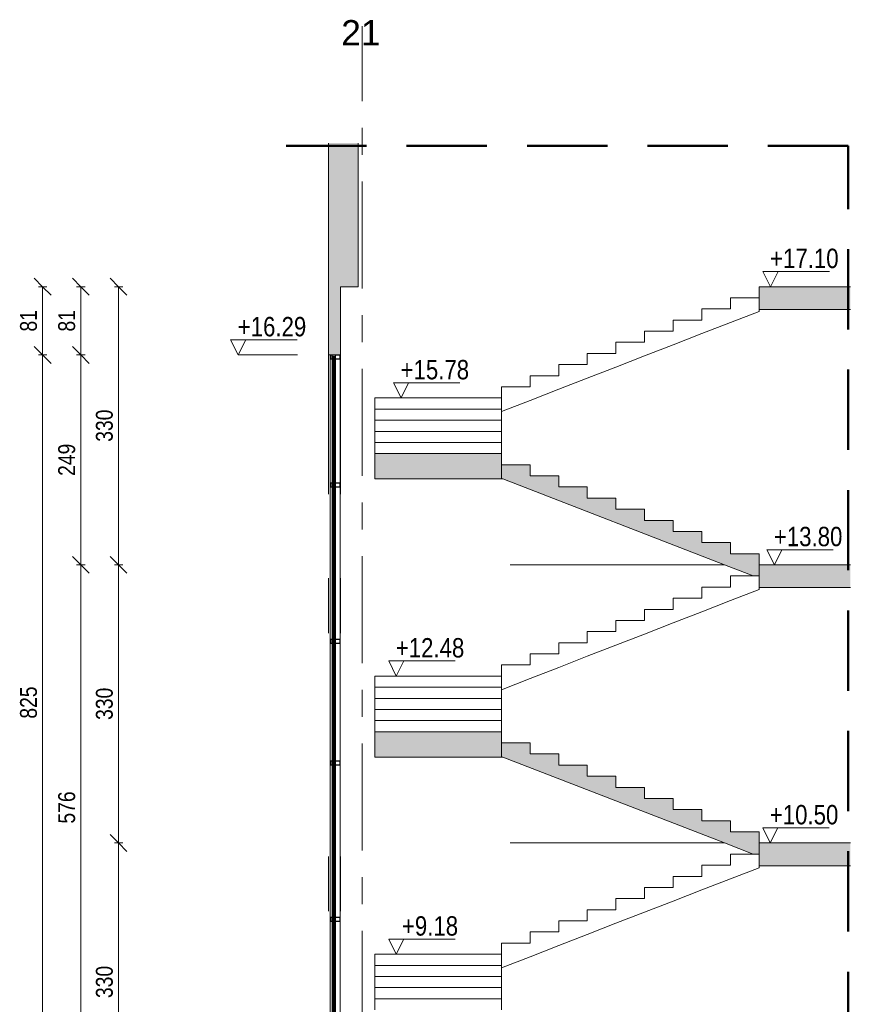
# Model space of a CAD drawing. Header units: centimetres. Extents: x -1434 to 23895, y -8842 to 3590.
# Tile 75 of 75: x 22906 to 23895, y 859 to 2027. Entities that reach past the tile are written whole.
import ezdxf

# ---------------------------------------------------------------- set-up
doc = ezdxf.new("R2010")
doc.units = ezdxf.units.CM
doc.linetypes.add('Długa kreska', pattern=[142.875, 95.25, -47.625])
doc.linetypes.add('Oś', pattern=[222.25, 127, -31.75, 31.75, -31.75])
for name, color, linetype, lineweight in [('A-ANNO-DIMS', 211, 'Continuous', 13), ('A-ANNO-DIMS-100', 211, 'Continuous', 13), ('A-AREA', 32, 'Continuous', 13), ('A-DETL', 90, 'Continuous', 9), ('A-FLOR', 192, 'Continuous', 13), ('A-FLOR-PATT', 8, 'Continuous', 13), ('A-GLAZ-CURT', 52, 'Continuous', 9), ('A-GLAZ-CWMG', 51, 'Continuous', 9), ('A-WALL', 113, 'Continuous', 13), ('A-WALL-PATT', 111, 'Continuous', 13), ('G-ANNO-DIMS', 111, 'Continuous', 13), ('S-GRID', 1, 'Continuous', 13), ('S-GRID-IDEN', 1, 'Continuous', 13), ('S-STRS', 31, 'Continuous', 13)]:
    doc.layers.add(name, color=color, linetype=linetype, lineweight=lineweight)
doc.styles.add('Arial Narrow_3', font='ARIALN.TTF', dxfattribs={"height": 20})
doc.styles.add('Arial Narrow_4', font='ARIALN.TTF', dxfattribs={"height": 23})
doc.styles.add('Arial_3', font='arial.ttf', dxfattribs={"height": 30})
doc.dimstyles.new('Diagonal_1_100__0__wewnętrzne', dxfattribs={"dimscale": 30.48, "dimtxt": 20.468619, "dimasz": 0.656168, "dimexe": 0.164042, "dimexo": 0.0625, "dimgap": 0.032808, "dimtad": 1, "dimdec": 0, "dimdsep": 46, "dimtxsty": 'Arial Narrow_3', "dimblk1": 'OBLIQUE', "dimblk2": 'OBLIQUE', "dimsah": 1, "dimcen": 0.09, "dimazin": 0, "dimtfac": 1, "dimtdec": 4, "dimtix": 1, "dimtmove": 0, "dimatfit": 3, "dimfxl": 0.164042, "dimfxlon": 1, "dimtvp": 1, "dimtolj": 1, "dimtzin": 0, "dimarcsym": 2})

# ---------------------------------------------------------------- blocks, each defined once
blk = doc.blocks.new('Rectangular Mullion - Schueco_FWS-50-SI_Tran_CovCap-20mm_Tran-55mm-2449399-Przekrój A - przez klatkę schodową')
at = {"layer": 'A-GLAZ-CWMG', "lineweight": 13}
for p, q in [((-1248.4, 1629), (-1250.9, 1629)), ((-1250.9, 1629), (-1250.9, 1624)), ((-1250.9, 1624), (-1248.4, 1624)), ((-1250.5, 1624.4), (-1250.5, 1628.6)), ((-1250.5, 1628.6), (-1248.9, 1628.6)), ((-1248.9, 1624.4), (-1250.5, 1624.4)), ((-1248.9, 1628.6), (-1248.9, 1626.6)), ((-1248.9, 1626.6), (-1244.3, 1626.6)), ((-1244.3, 1626.4), (-1248.9, 1626.4)), ((-1248.9, 1626.4), (-1248.9, 1624.4)), ((-1248.4, 1627.6), (-1248.4, 1629)), ((-1244.6, 1627.6), (-1248.4, 1627.6)), ((-1248.4, 1624), (-1248.4, 1625.4)), ((-1238.8, 1629), (-1244.6, 1629)), ((-1244.6, 1629), (-1244.6, 1627.6)), ((-1244.6, 1625.4), (-1244.3, 1625.4)), ((-1244.3, 1625.3), (-1244.6, 1625.3)), ((-1244.6, 1624), (-1238.8, 1624)), ((-1244.3, 1626.6), (-1244.3, 1628.6)), ((-1244.3, 1628.6), (-1239.2, 1628.6)), ((-1244.3, 1625.4), (-1244.3, 1626.4)), ((-1244.3, 1624.4), (-1244.3, 1625.3)), ((-1239.2, 1624.4), (-1244.3, 1624.4)), ((-1239.2, 1628.6), (-1239.2, 1624.4)), ((-1238.8, 1629), (-1238.8, 1624))]:
    blk.add_line(p, q, dxfattribs=at)
blk = doc.blocks.new('Schueco_FWS-Glazing1 - SI_38mm_TripGlz 2-2641779-Przekrój A - przez klatkę schodową')
at = {"layer": 'A-GLAZ-CURT'}
for p, q in [((-1248.4, 958.2), (-1244.6, 958.2)), ((-1248.4, 807.6), (-1248.4, 958.2)), ((-1244.6, 958.2), (-1244.6, 807.6)), ((-1244.6, 807.6), (-1248.4, 807.6))]:
    blk.add_line(p, q, dxfattribs=at)
at = {"layer": 'A-GLAZ-CURT', "lineweight": 13}
for p, q in [((-1247.8, 958.2), (-1247.8, 807.6)), ((-1246.7, 958.2), (-1246.7, 807.6)), ((-1246.3, 958.2), (-1246.3, 807.6)), ((-1245.2, 807.6), (-1245.2, 958.2)), ((-1247.8, 957.3), (-1246.7, 957.3)), ((-1246.3, 957.3), (-1245.2, 957.3)), ((-1247.8, 808.5), (-1246.7, 808.5)), ((-1246.3, 808.5), (-1245.2, 808.5))]:
    blk.add_line(p, q, dxfattribs=at)
blk = doc.blocks.new('Rectangular Mullion - Schueco_FWS-50-SI_Tran_CovCap-20mm_Tran-55mm-2641925-Przekrój A - przez klatkę schodową')
at = {"layer": 'A-GLAZ-CWMG'}
for p, q in [((-1250.9, 1477.2), (-1250.9, 1624)), ((-1248.4, 1477.2), (-1248.4, 1624)), ((-1238.8, 1624), (-1238.8, 1477.2))]:
    blk.add_line(p, q, dxfattribs=at)
blk = doc.blocks.new('Schueco_FWS-Glazing1 - SI_38mm_TripGlz 2-2641926-Przekrój A - przez klatkę schodową')
at = {"layer": 'A-GLAZ-CURT'}
for p, q in [((-1248.4, 1143.6), (-1244.6, 1143.6)), ((-1248.4, 960.4), (-1248.4, 1143.6)), ((-1244.6, 1143.6), (-1244.6, 960.4)), ((-1244.6, 960.4), (-1248.4, 960.4))]:
    blk.add_line(p, q, dxfattribs=at)
at = {"layer": 'A-GLAZ-CURT', "lineweight": 13}
for p, q in [((-1247.8, 1143.6), (-1247.8, 960.4)), ((-1247.8, 1142.7), (-1246.7, 1142.7)), ((-1246.7, 1143.6), (-1246.7, 960.4)), ((-1246.3, 1143.6), (-1246.3, 960.4)), ((-1246.3, 1142.7), (-1245.2, 1142.7)), ((-1245.2, 960.4), (-1245.2, 1143.6)), ((-1247.8, 961.3), (-1246.7, 961.3)), ((-1246.3, 961.3), (-1245.2, 961.3))]:
    blk.add_line(p, q, dxfattribs=at)
blk = doc.blocks.new('Rectangular Mullion - Schueco_FWS-50-SI_Tran_CovCap-20mm_Tran-55mm-2449392-Przekrój A - przez klatkę schodową')
at = {"layer": 'A-GLAZ-CWMG', "lineweight": 13}
for p, q in [((-1248.4, 961.8), (-1250.9, 961.8)), ((-1250.9, 961.8), (-1250.9, 956.8)), ((-1250.5, 957.2), (-1250.5, 961.4)), ((-1250.5, 961.4), (-1248.9, 961.4)), ((-1248.9, 961.4), (-1248.9, 959.4)), ((-1248.9, 959.4), (-1244.3, 959.4)), ((-1244.3, 959.2), (-1248.9, 959.2)), ((-1248.9, 959.2), (-1248.9, 957.2)), ((-1248.4, 960.4), (-1248.4, 961.8)), ((-1248.4, 956.8), (-1248.4, 958.2)), ((-1238.8, 961.8), (-1244.6, 961.8)), ((-1244.6, 958.2), (-1244.3, 958.2)), ((-1244.3, 958.1), (-1244.6, 958.1)), ((-1244.3, 959.4), (-1244.3, 961.4)), ((-1244.3, 961.4), (-1239.2, 961.4)), ((-1244.3, 958.2), (-1244.3, 959.2)), ((-1244.3, 957.2), (-1244.3, 958.1)), ((-1239.2, 961.4), (-1239.2, 957.2)), ((-1238.8, 961.8), (-1238.8, 956.8)), ((-1250.9, 956.8), (-1248.4, 956.8)), ((-1248.9, 957.2), (-1250.5, 957.2)), ((-1244.6, 956.8), (-1238.8, 956.8)), ((-1239.2, 957.2), (-1244.3, 957.2))]:
    blk.add_line(p, q, dxfattribs=at)
blk = doc.blocks.new('Rectangular Mullion - Schueco_FWS-50-SI_Tran_CovCap-20mm_Tran-55mm-2641781-Przekrój A - przez klatkę schodową')
at = {"layer": 'A-GLAZ-CWMG'}
for p, q in [((-1250.9, 809), (-1250.9, 956.8)), ((-1248.4, 809), (-1248.4, 956.8)), ((-1238.8, 956.8), (-1238.8, 809)), ((-1248.4, 806.4), (-1248.4, 806.6)), ((-1244.6, 806.4), (-1244.6, 806.6))]:
    blk.add_line(p, q, dxfattribs=at)
blk = doc.blocks.new('Schueco_FWS-Glazing1 - SI_38mm_TripGlz 2-2641933-Przekrój A - przez klatkę schodową')
at = {"layer": 'A-GLAZ-CURT'}
for p, q in [((-1248.4, 1288.2), (-1244.6, 1288.2)), ((-1248.4, 1145.8), (-1248.4, 1288.2)), ((-1244.6, 1288.2), (-1244.6, 1145.8)), ((-1244.6, 1145.8), (-1248.4, 1145.8))]:
    blk.add_line(p, q, dxfattribs=at)
at = {"layer": 'A-GLAZ-CURT', "lineweight": 13}
for p, q in [((-1247.8, 1288.2), (-1247.8, 1145.8)), ((-1247.8, 1287.3), (-1246.7, 1287.3)), ((-1246.7, 1288.2), (-1246.7, 1145.8)), ((-1246.3, 1288.2), (-1246.3, 1145.8)), ((-1246.3, 1287.3), (-1245.2, 1287.3)), ((-1245.2, 1145.8), (-1245.2, 1288.2)), ((-1247.8, 1146.7), (-1246.7, 1146.7)), ((-1246.3, 1146.7), (-1245.2, 1146.7))]:
    blk.add_line(p, q, dxfattribs=at)
blk = doc.blocks.new('Rectangular Mullion - Schueco_FWS-50-SI_Tran_CovCap-20mm_Tran-55mm-2641929-Przekrój A - przez klatkę schodową')
at = {"layer": 'A-GLAZ-CWMG'}
for p, q in [((-1250.9, 961.8), (-1250.9, 1142.2)), ((-1248.4, 961.8), (-1248.4, 1142.2)), ((-1238.8, 1142.2), (-1238.8, 961.8))]:
    blk.add_line(p, q, dxfattribs=at)
blk = doc.blocks.new('Rectangular Mullion - Schueco_FWS-50-SI_Tran_CovCap-20mm_Tran-55mm-2641935-Przekrój A - przez klatkę schodową')
at = {"layer": 'A-GLAZ-CWMG'}
for p, q in [((-1250.9, 1147.2), (-1250.9, 1286.8)), ((-1248.4, 1147.2), (-1248.4, 1286.8)), ((-1238.8, 1286.8), (-1238.8, 1147.2))]:
    blk.add_line(p, q, dxfattribs=at)
blk = doc.blocks.new('Schueco_FWS-Glazing1 - SI_38mm_TripGlz 2-2641928-Przekrój A - przez klatkę schodową')
at = {"layer": 'A-GLAZ-CURT'}
for p, q in [((-1248.4, 1625.4), (-1244.6, 1625.4)), ((-1248.4, 1475.8), (-1248.4, 1625.4)), ((-1244.6, 1625.4), (-1244.6, 1475.8)), ((-1244.6, 1475.8), (-1248.4, 1475.8))]:
    blk.add_line(p, q, dxfattribs=at)
at = {"layer": 'A-GLAZ-CURT', "lineweight": 13}
for p, q in [((-1247.8, 1625.4), (-1247.8, 1475.8)), ((-1247.8, 1624.5), (-1246.7, 1624.5)), ((-1246.7, 1625.4), (-1246.7, 1475.8)), ((-1246.3, 1625.4), (-1246.3, 1475.8)), ((-1246.3, 1624.5), (-1245.2, 1624.5)), ((-1245.2, 1475.8), (-1245.2, 1625.4)), ((-1247.8, 1476.7), (-1246.7, 1476.7)), ((-1246.3, 1476.7), (-1245.2, 1476.7))]:
    blk.add_line(p, q, dxfattribs=at)
blk = doc.blocks.new('Rectangular Mullion - Schueco_FWS-50-SI_Tran_CovCap-20mm_Tran-55mm-V9-Przekrój A - przez klatkę schodową')
at = {"layer": 'A-GLAZ-CWMG'}
for p, q in [((-1250.9, 1291.8), (-1250.9, 1472.2)), ((-1248.4, 1291.8), (-1248.4, 1472.2)), ((-1238.8, 1472.2), (-1238.8, 1291.8))]:
    blk.add_line(p, q, dxfattribs=at)
blk = doc.blocks.new('Spot Elevations - Kota wyk 2-385235-Przekrój A - przez klatkę schodową')
at = {"layer": 'G-ANNO-DIMS'}
for p, q in [((-1170.9, 258), (-1179.9, 276)), ((-1179.9, 276), (-1101, 276)), ((-1170.9, 258), (-1161.9, 276))]:
    blk.add_line(p, q, dxfattribs=at)
blk = doc.blocks.new('DIMBLOCK32-Przekrój A - przez klatkę schodową')
at = {"layer": 'A-ANNO-DIMS-100'}
for p, q in [((23023.5, 1710), (23013.5, 1720)), ((23028.5, 1710), (23018.5, 1710)), ((23023.5, 1710), (23023.5, 1380)), ((23023.5, 1710), (23033.5, 1700)), ((23023.5, 1710), (23028.5, 1710)), ((23023.5, 1380), (23013.5, 1390)), ((23028.5, 1380), (23018.5, 1380)), ((23023.5, 1380), (23033.5, 1370)), ((23023.5, 1380), (23028.5, 1380))]:
    blk.add_line(p, q, dxfattribs=at)
at = {"layer": 'A-ANNO-DIMS-100', "color": 0, "insert": (22996.6, 1526), "char_height": 20, "width": 45.616, "attachment_point": 1, "rotation": 90, "line_spacing_factor": 0.974696, "style": 'Arial Narrow_3'}
blk.add_mtext('330', dxfattribs=at)
blk = doc.blocks.new('_Oblique')
at = {"color": 0, "linetype": 'ByBlock', "lineweight": -2}
blk.add_line((-0.5, -0.5), (0.5, 0.5), dxfattribs=at)
blk = doc.blocks.new('DIMBLOCK33-Przekrój A - przez klatkę schodową')
at = {"layer": 'A-ANNO-DIMS-100'}
for p, q in [((23023.5, 1380), (23013.5, 1390)), ((23028.5, 1380), (23018.5, 1380)), ((23023.5, 1380), (23023.5, 1050)), ((23023.5, 1380), (23033.5, 1370)), ((23023.5, 1380), (23028.5, 1380)), ((23023.5, 1050), (23013.5, 1060)), ((23028.5, 1050), (23018.5, 1050)), ((23023.5, 1050), (23033.5, 1040)), ((23023.5, 1050), (23028.5, 1050))]:
    blk.add_line(p, q, dxfattribs=at)
at = {"layer": 'A-ANNO-DIMS-100', "color": 0, "insert": (22996.6, 1196), "char_height": 20, "width": 45.616, "attachment_point": 1, "rotation": 90, "line_spacing_factor": 0.974696, "style": 'Arial Narrow_3'}
blk.add_mtext('330', dxfattribs=at)
blk = doc.blocks.new('DIMBLOCK34-Przekrój A - przez klatkę schodową')
at = {"layer": 'A-ANNO-DIMS-100'}
for p, q in [((23023.5, 1050), (23013.5, 1060)), ((23028.5, 1050), (23018.5, 1050)), ((23023.5, 1050), (23023.5, 720)), ((23023.5, 1050), (23033.5, 1040)), ((23023.5, 1050), (23028.5, 1050)), ((23023.5, 720), (23013.5, 730)), ((23028.5, 720), (23018.5, 720)), ((23023.5, 720), (23033.5, 710)), ((23023.5, 720), (23028.5, 720))]:
    blk.add_line(p, q, dxfattribs=at)
at = {"layer": 'A-ANNO-DIMS-100', "color": 0, "insert": (22996.6, 866), "char_height": 20, "width": 45.616, "attachment_point": 1, "rotation": 90, "line_spacing_factor": 0.974696, "style": 'Arial Narrow_3'}
blk.add_mtext('330', dxfattribs=at)
blk = doc.blocks.new('DIMBLOCK37-Przekrój A - przez klatkę schodową')
at = {"layer": 'A-ANNO-DIMS-100'}
for p, q in [((22978.7, 1710), (22968.7, 1720)), ((22983.7, 1710), (22973.7, 1710)), ((22978.7, 1710), (22978.7, 1629)), ((22978.7, 1710), (22988.7, 1700)), ((22978.7, 1710), (22983.7, 1710)), ((22978.7, 1629), (22968.7, 1639)), ((22983.7, 1629), (22973.7, 1629)), ((22978.7, 1629), (22988.7, 1619)), ((22978.7, 1629), (22983.7, 1629))]:
    blk.add_line(p, q, dxfattribs=at)
at = {"layer": 'A-ANNO-DIMS-100', "color": 0, "insert": (22951.9, 1656.8), "char_height": 20, "width": 30.411, "attachment_point": 1, "rotation": 90, "line_spacing_factor": 0.974696, "style": 'Arial Narrow_3'}
blk.add_mtext('81', dxfattribs=at)
blk = doc.blocks.new('DIMBLOCK38-Przekrój A - przez klatkę schodową')
at = {"layer": 'A-ANNO-DIMS-100'}
for p, q in [((22978.7, 1629), (22968.7, 1639)), ((22983.7, 1629), (22973.7, 1629)), ((22978.7, 1629), (22978.7, 1380)), ((22978.7, 1629), (22988.7, 1619)), ((22978.7, 1629), (22983.7, 1629)), ((22978.7, 1380), (22968.7, 1390)), ((22983.7, 1380), (22973.7, 1380)), ((22978.7, 1380), (22988.7, 1370)), ((22978.7, 1380), (22983.7, 1380))]:
    blk.add_line(p, q, dxfattribs=at)
at = {"layer": 'A-ANNO-DIMS-100', "color": 0, "insert": (22951.9, 1485.5), "char_height": 20, "width": 45.616, "attachment_point": 1, "rotation": 90, "line_spacing_factor": 0.974696, "style": 'Arial Narrow_3'}
blk.add_mtext('249', dxfattribs=at)
blk = doc.blocks.new('DIMBLOCK39-Przekrój A - przez klatkę schodową')
at = {"layer": 'A-ANNO-DIMS-100'}
for p, q in [((22978.7, 1380), (22968.7, 1390)), ((22983.7, 1380), (22973.7, 1380)), ((22978.7, 1380), (22978.7, 804)), ((22978.7, 1380), (22988.7, 1370)), ((22978.7, 1380), (22983.7, 1380)), ((22978.7, 804), (22968.7, 814)), ((22983.7, 804), (22973.7, 804)), ((22978.7, 804), (22988.7, 794)), ((22978.7, 804), (22983.7, 804))]:
    blk.add_line(p, q, dxfattribs=at)
at = {"layer": 'A-ANNO-DIMS-100', "color": 0, "insert": (22951.9, 1073), "char_height": 20, "width": 45.616, "attachment_point": 1, "rotation": 90, "line_spacing_factor": 0.974696, "style": 'Arial Narrow_3'}
blk.add_mtext('576', dxfattribs=at)
blk = doc.blocks.new('DIMBLOCK44-Przekrój A - przez klatkę schodową')
at = {"layer": 'A-ANNO-DIMS-100'}
for p, q in [((22933.4, 1710), (22923.4, 1720)), ((22938.4, 1710), (22928.4, 1710)), ((22933.4, 1710), (22933.4, 1629)), ((22933.4, 1710), (22943.4, 1700)), ((22933.4, 1710), (22938.4, 1710)), ((22933.4, 1629), (22923.4, 1639)), ((22938.4, 1629), (22928.4, 1629)), ((22933.4, 1629), (22943.4, 1619)), ((22933.4, 1629), (22938.4, 1629))]:
    blk.add_line(p, q, dxfattribs=at)
at = {"layer": 'A-ANNO-DIMS-100', "color": 0, "insert": (22906.6, 1656.8), "char_height": 20, "width": 30.411, "attachment_point": 1, "rotation": 90, "line_spacing_factor": 0.974696, "style": 'Arial Narrow_3'}
blk.add_mtext('81', dxfattribs=at)
blk = doc.blocks.new('DIMBLOCK45-Przekrój A - przez klatkę schodową')
at = {"layer": 'A-ANNO-DIMS-100'}
for p, q in [((22933.4, 1629), (22923.4, 1639)), ((22938.4, 1629), (22928.4, 1629)), ((22933.4, 1629), (22933.4, 804)), ((22933.4, 1629), (22943.4, 1619)), ((22933.4, 1629), (22938.4, 1629)), ((22933.4, 804), (22923.4, 814)), ((22938.4, 804), (22928.4, 804)), ((22933.4, 804), (22943.4, 794)), ((22933.4, 804), (22938.4, 804))]:
    blk.add_line(p, q, dxfattribs=at)
at = {"layer": 'A-ANNO-DIMS-100', "color": 0, "insert": (22906.6, 1197.5), "char_height": 20, "width": 45.616, "attachment_point": 1, "rotation": 90, "line_spacing_factor": 0.974696, "style": 'Arial Narrow_3'}
blk.add_mtext('825', dxfattribs=at)

msp = doc.modelspace()

# ---------------------------------------------------------------- hatches: boundary and pattern name
at = {"layer": 'A-FLOR-PATT'}
for points in [[(23891.8, 1683), (23891.8, 1710), (23783.7, 1710), (23783.7, 1683)], [(23783.7, 1353), (23891.8, 1353), (23891.8, 1380), (23783.7, 1380), (23783.7, 1356.9)], [(23783.7, 1023), (23891.8, 1023), (23891.8, 1050), (23783.7, 1050), (23783.7, 1046.3)]]:
    msp.add_hatch(color=71, dxfattribs=at).paths.add_polyline_path(points, flags=0)
at = {"layer": 'A-WALL-PATT'}
msp.add_hatch(color=71, dxfattribs=at).paths.add_polyline_path([(23272.7, 1710), (23307.7, 1710), (23307.7, 1880.3), (23272.7, 1880.3)], flags=0)
h = msp.add_hatch(color=71, dxfattribs=at)
h.paths.add_polyline_path([(23272.7, 675), (23286.7, 675), (23286.7, 697), (23285.7, 704), (23272.7, 704)], flags=0)
h.paths.add_polyline_path([(23286.7, 1629), (23286.7, 1710), (23272.7, 1710), (23272.7, 1629)], flags=0)
at = {"layer": 'S-STRS'}
for points in [[(23477.7, 1482), (23477.7, 1512), (23327.7, 1512), (23327.7, 1482), (23476.7, 1482)], [(23776.3, 1366.8), (23783.7, 1366.8), (23783.7, 1393.2), (23749.7, 1393.2), (23749.7, 1406.4), (23715.7, 1406.4), (23715.7, 1419.6), (23681.7, 1419.6), (23681.7, 1432.8), (23647.7, 1432.8), (23647.7, 1446), (23613.7, 1446), (23613.7, 1459.2), (23579.7, 1459.2), (23579.7, 1472.4), (23545.7, 1472.4), (23545.7, 1485.6), (23511.7, 1485.6), (23511.7, 1498.8), (23477.7, 1498.8), (23477.7, 1482), (23479.6, 1482), (23749.7, 1377.1)], [(23327.7, 1152), (23477.7, 1152), (23477.7, 1182), (23327.7, 1182)], [(23776.3, 1036.8), (23783.7, 1036.8), (23783.7, 1063.2), (23749.7, 1063.2), (23749.7, 1076.4), (23715.7, 1076.4), (23715.7, 1089.6), (23681.7, 1089.6), (23681.7, 1102.8), (23647.7, 1102.8), (23647.7, 1116), (23613.7, 1116), (23613.7, 1129.2), (23579.7, 1129.2), (23579.7, 1142.4), (23545.7, 1142.4), (23545.7, 1155.6), (23511.7, 1155.6), (23511.7, 1168.8), (23477.7, 1168.8), (23477.7, 1152), (23479.6, 1152), (23751.9, 1046.3)]]:
    msp.add_hatch(color=71, dxfattribs=at).paths.add_polyline_path(points, flags=0)

# ---------------------------------------------------------------- linework, layer by layer
at = {"layer": 'A-AREA', "lineweight": 9}
for p, q in [((23488, 1380), (23742.3, 1380)), ((23488, 1050), (23742.3, 1050))]:
    msp.add_line(p, q, dxfattribs=at)
at = {"layer": 'A-DETL', "linetype": 'Długa kreska', "lineweight": 50}
for p, q in [((23889.2, 1877), (23206.2, 1877)), ((23889.2, -341), (23889.2, 1877))]:
    msp.add_line(p, q, dxfattribs=at)
at = {"layer": 'A-FLOR', "lineweight": 9}
for p, q in [((23783.7, 1710), (23891.8, 1710)), ((23783.7, 1683), (23783.7, 1710)), ((23783.7, 1683), (23891.8, 1683)), ((23783.7, 1380), (23891.8, 1380)), ((23783.7, 1353), (23783.7, 1380)), ((23783.7, 1353), (23891.8, 1353)), ((23783.7, 1050), (23891.8, 1050)), ((23783.7, 1023), (23783.7, 1050)), ((23783.7, 1023), (23891.8, 1023))]:
    msp.add_line(p, q, dxfattribs=at)
at = {"layer": 'A-WALL', "lineweight": 9}
for p, q in [((23272.7, 1629), (23272.7, 1880.3)), ((23307.7, 1710), (23307.7, 1880.3)), ((23286.7, 1710), (23286.7, 1629)), ((23307.7, 1710), (23286.7, 1710)), ((23286.7, 1629), (23272.7, 1629)), ((23272.7, 1299), (23272.7, 1364)), ((23286.7, 1364), (23286.7, 1299)), ((23272.7, 969), (23272.7, 1034)), ((23286.7, 1034), (23286.7, 969))]:
    msp.add_line(p, q, dxfattribs=at)
at = {"layer": 'A-WALL'}
for p, q in [((23272.7, 1464), (23272.7, 1629)), ((23286.7, 1629), (23286.7, 1464))]:
    msp.add_line(p, q, dxfattribs=at)
at = {"layer": 'G-ANNO-DIMS'}
for p, q in [((23807, 1710), (23797.1, 1710)), ((23812.3, 1710), (23807, 1710)), ((23174.3, 1629), (23165.5, 1629)), ((23235.9, 1629), (23174.3, 1629)), ((23784.5, 1380), (23807, 1380)), ((23807, 1380), (23801.6, 1380)), ((23802.5, 1050), (23796.8, 1050)), ((23816.1, 1050), (23802.5, 1050))]:
    msp.add_line(p, q, dxfattribs=at)
at = {"layer": 'S-GRID', "linetype": 'Oś'}
msp.add_line((23312.7, -292.4), (23312.7, 2019.2), dxfattribs=at)
at = {"layer": 'S-STRS', "lineweight": 9}
for p, q in [((23749.7, 1696.8), (23783.7, 1696.8)), ((23749.7, 1683.6), (23749.7, 1696.8)), ((23715.7, 1683.6), (23749.7, 1683.6)), ((23715.7, 1670.4), (23715.7, 1683.6)), ((23783.7, 1680.7), (23783.7, 1683)), ((23749.7, 1667.5), (23783.7, 1680.7)), ((23681.7, 1670.4), (23715.7, 1670.4)), ((23681.7, 1657.2), (23681.7, 1670.4)), ((23715.7, 1654.3), (23749.7, 1667.5)), ((23647.7, 1657.2), (23681.7, 1657.2)), ((23647.7, 1644), (23647.7, 1657.2)), ((23681.7, 1641.1), (23715.7, 1654.3)), ((23613.7, 1644), (23647.7, 1644)), ((23613.7, 1630.8), (23613.7, 1644)), ((23647.7, 1627.9), (23681.7, 1641.1)), ((23579.7, 1630.8), (23613.7, 1630.8)), ((23579.7, 1617.6), (23579.7, 1630.8)), ((23613.7, 1614.7), (23647.7, 1627.9)), ((23545.7, 1617.6), (23579.7, 1617.6)), ((23545.7, 1604.4), (23545.7, 1617.6)), ((23579.7, 1601.5), (23613.7, 1614.7)), ((23511.7, 1604.4), (23545.7, 1604.4)), ((23511.7, 1591.2), (23511.7, 1604.4)), ((23545.7, 1588.3), (23579.7, 1601.5)), ((23477.7, 1591.2), (23511.7, 1591.2)), ((23477.7, 1578), (23477.7, 1591.2)), ((23327.7, 1578), (23477.7, 1578)), ((23327.7, 1578), (23327.7, 1564.8)), ((23477.7, 1564.8), (23477.7, 1578)), ((23511.7, 1575.1), (23545.7, 1588.3)), ((23477.7, 1561.9), (23511.7, 1575.1)), ((23327.7, 1564.8), (23477.7, 1564.8)), ((23327.7, 1551.6), (23327.7, 1564.8)), ((23477.7, 1551.6), (23477.7, 1564.8)), ((23327.7, 1551.6), (23477.7, 1551.6)), ((23327.7, 1538.4), (23327.7, 1551.6)), ((23477.7, 1538.4), (23477.7, 1551.6)), ((23327.7, 1538.4), (23477.7, 1538.4)), ((23327.7, 1525.2), (23327.7, 1538.4)), ((23477.7, 1525.2), (23477.7, 1538.4)), ((23327.7, 1525.2), (23477.7, 1525.2)), ((23327.7, 1512), (23327.7, 1525.2)), ((23477.7, 1512), (23477.7, 1525.2)), ((23477.7, 1512), (23327.7, 1512)), ((23327.7, 1512), (23327.7, 1482)), ((23477.7, 1512), (23477.7, 1482)), ((23511.7, 1498.8), (23477.7, 1498.8)), ((23477.7, 1498.8), (23477.7, 1482)), ((23511.7, 1485.6), (23511.7, 1498.8)), ((23545.7, 1485.6), (23511.7, 1485.6)), ((23545.7, 1472.4), (23545.7, 1485.6)), ((23477.7, 1482), (23327.7, 1482)), ((23477.7, 1482), (23479.6, 1482)), ((23742.3, 1380), (23479.6, 1482)), ((23579.7, 1472.4), (23545.7, 1472.4)), ((23579.7, 1459.2), (23579.7, 1472.4)), ((23613.7, 1459.2), (23579.7, 1459.2)), ((23613.7, 1446), (23613.7, 1459.2)), ((23647.7, 1446), (23613.7, 1446)), ((23647.7, 1432.8), (23647.7, 1446)), ((23681.7, 1432.8), (23647.7, 1432.8)), ((23681.7, 1419.6), (23681.7, 1432.8)), ((23715.7, 1419.6), (23681.7, 1419.6)), ((23715.7, 1406.4), (23715.7, 1419.6)), ((23749.7, 1406.4), (23715.7, 1406.4)), ((23749.7, 1393.2), (23749.7, 1406.4)), ((23783.7, 1393.2), (23749.7, 1393.2)), ((23783.7, 1393.2), (23783.7, 1380)), ((23742.3, 1380), (23776.3, 1366.8)), ((23783.7, 1366.8), (23783.7, 1380)), ((23749.7, 1366.8), (23776.3, 1366.8)), ((23749.7, 1353.6), (23749.7, 1366.8)), ((23776.3, 1366.8), (23783.7, 1366.8)), ((23715.7, 1353.6), (23749.7, 1353.6)), ((23715.7, 1340.4), (23715.7, 1353.6)), ((23749.7, 1337.5), (23783.7, 1350.7)), ((23783.7, 1350.7), (23783.7, 1353)), ((23681.7, 1340.4), (23715.7, 1340.4)), ((23681.7, 1327.2), (23681.7, 1340.4)), ((23715.7, 1324.3), (23749.7, 1337.5)), ((23647.7, 1327.2), (23681.7, 1327.2)), ((23647.7, 1314), (23647.7, 1327.2)), ((23681.7, 1311.1), (23715.7, 1324.3)), ((23613.7, 1314), (23647.7, 1314)), ((23613.7, 1300.8), (23613.7, 1314)), ((23647.7, 1297.9), (23681.7, 1311.1)), ((23579.7, 1300.8), (23613.7, 1300.8)), ((23579.7, 1287.6), (23579.7, 1300.8)), ((23613.7, 1284.7), (23647.7, 1297.9)), ((23545.7, 1287.6), (23579.7, 1287.6)), ((23545.7, 1274.4), (23545.7, 1287.6)), ((23511.7, 1274.4), (23545.7, 1274.4)), ((23511.7, 1261.2), (23511.7, 1274.4)), ((23579.7, 1271.5), (23613.7, 1284.7)), ((23545.7, 1258.3), (23579.7, 1271.5)), ((23477.7, 1261.2), (23511.7, 1261.2)), ((23477.7, 1248), (23477.7, 1261.2)), ((23511.7, 1245.1), (23545.7, 1258.3)), ((23327.7, 1248), (23477.7, 1248)), ((23327.7, 1248), (23327.7, 1234.8)), ((23477.7, 1234.8), (23477.7, 1248)), ((23477.7, 1231.9), (23511.7, 1245.1)), ((23327.7, 1234.8), (23477.7, 1234.8)), ((23327.7, 1221.6), (23327.7, 1234.8)), ((23477.7, 1221.6), (23477.7, 1234.8)), ((23327.7, 1221.6), (23477.7, 1221.6)), ((23327.7, 1208.4), (23327.7, 1221.6)), ((23477.7, 1208.4), (23477.7, 1221.6)), ((23327.7, 1208.4), (23477.7, 1208.4)), ((23327.7, 1195.2), (23327.7, 1208.4)), ((23477.7, 1195.2), (23477.7, 1208.4)), ((23327.7, 1195.2), (23477.7, 1195.2)), ((23327.7, 1182), (23327.7, 1195.2)), ((23477.7, 1182), (23477.7, 1195.2)), ((23477.7, 1182), (23327.7, 1182)), ((23327.7, 1182), (23327.7, 1152)), ((23477.7, 1182), (23477.7, 1152)), ((23511.7, 1168.8), (23477.7, 1168.8)), ((23477.7, 1168.8), (23477.7, 1152)), ((23511.7, 1155.6), (23511.7, 1168.8)), ((23477.7, 1152), (23327.7, 1152)), ((23477.7, 1152), (23479.6, 1152)), ((23742.3, 1050), (23479.6, 1152)), ((23545.7, 1155.6), (23511.7, 1155.6)), ((23545.7, 1142.4), (23545.7, 1155.6)), ((23579.7, 1142.4), (23545.7, 1142.4)), ((23579.7, 1129.2), (23579.7, 1142.4)), ((23613.7, 1129.2), (23579.7, 1129.2)), ((23613.7, 1116), (23613.7, 1129.2)), ((23647.7, 1116), (23613.7, 1116)), ((23647.7, 1102.8), (23647.7, 1116)), ((23681.7, 1102.8), (23647.7, 1102.8)), ((23681.7, 1089.6), (23681.7, 1102.8)), ((23715.7, 1089.6), (23681.7, 1089.6)), ((23715.7, 1076.4), (23715.7, 1089.6)), ((23749.7, 1076.4), (23715.7, 1076.4)), ((23749.7, 1063.2), (23749.7, 1076.4)), ((23783.7, 1063.2), (23749.7, 1063.2)), ((23783.7, 1063.2), (23783.7, 1050)), ((23742.3, 1050), (23776.3, 1036.8)), ((23783.7, 1036.8), (23783.7, 1050)), ((23749.7, 1036.8), (23776.3, 1036.8)), ((23749.7, 1023.6), (23749.7, 1036.8)), ((23776.3, 1036.8), (23783.7, 1036.8)), ((23715.7, 1023.6), (23749.7, 1023.6)), ((23715.7, 1010.4), (23715.7, 1023.6)), ((23749.7, 1007.5), (23783.7, 1020.7)), ((23783.7, 1020.7), (23783.7, 1023)), ((23681.7, 1010.4), (23715.7, 1010.4)), ((23681.7, 997.2), (23681.7, 1010.4)), ((23715.7, 994.3), (23749.7, 1007.5)), ((23647.7, 997.2), (23681.7, 997.2)), ((23647.7, 984), (23647.7, 997.2)), ((23681.7, 981.1), (23715.7, 994.3)), ((23613.7, 984), (23647.7, 984)), ((23613.7, 970.8), (23613.7, 984)), ((23579.7, 970.8), (23613.7, 970.8)), ((23579.7, 957.6), (23579.7, 970.8)), ((23647.7, 967.9), (23681.7, 981.1)), ((23613.7, 954.7), (23647.7, 967.9)), ((23545.7, 957.6), (23579.7, 957.6)), ((23545.7, 944.4), (23545.7, 957.6)), ((23579.7, 941.5), (23613.7, 954.7)), ((23511.7, 944.4), (23545.7, 944.4)), ((23511.7, 931.2), (23511.7, 944.4)), ((23545.7, 928.3), (23579.7, 941.5)), ((23477.7, 931.2), (23511.7, 931.2)), ((23477.7, 918), (23477.7, 931.2)), ((23511.7, 915.1), (23545.7, 928.3)), ((23327.7, 918), (23477.7, 918)), ((23327.7, 918), (23327.7, 904.8)), ((23477.7, 904.8), (23477.7, 918)), ((23477.7, 901.9), (23511.7, 915.1)), ((23327.7, 904.8), (23477.7, 904.8)), ((23327.7, 891.6), (23327.7, 904.8)), ((23477.7, 891.6), (23477.7, 904.8)), ((23327.7, 891.6), (23477.7, 891.6)), ((23327.7, 878.4), (23327.7, 891.6)), ((23477.7, 878.4), (23477.7, 891.6)), ((23327.7, 878.4), (23477.7, 878.4)), ((23327.7, 865.2), (23327.7, 878.4)), ((23477.7, 865.2), (23477.7, 878.4)), ((23327.7, 865.2), (23477.7, 865.2)), ((23327.7, 852), (23327.7, 865.2)), ((23477.7, 852), (23477.7, 865.2))]:
    msp.add_line(p, q, dxfattribs=at)

# ---------------------------------------------------------------- block references
at = {"layer": 'A-GLAZ-CURT', "lineweight": 13}
for name, p in [('Schueco_FWS-Glazing1 - SI_38mm_TripGlz 2-2641928-Przekrój A - przez klatkę schodową', (24525.4, 0)), ('Schueco_FWS-Glazing1 - SI_38mm_TripGlz 2-2641926-Przekrój A - przez klatkę schodową', (24525.4, 330)), ('Schueco_FWS-Glazing1 - SI_38mm_TripGlz 2-2641933-Przekrój A - przez klatkę schodową', (24525.4, 0)), ('Schueco_FWS-Glazing1 - SI_38mm_TripGlz 2-2641926-Przekrój A - przez klatkę schodową', (24525.4, 0)), ('Schueco_FWS-Glazing1 - SI_38mm_TripGlz 2-2641779-Przekrój A - przez klatkę schodową', (24525.4, 0))]:
    msp.add_blockref(name, p, dxfattribs=at)
at = {"layer": 'A-GLAZ-CWMG'}
for name, p in [('Rectangular Mullion - Schueco_FWS-50-SI_Tran_CovCap-20mm_Tran-55mm-2449399-Przekrój A - przez klatkę schodową', (24525.4, 0)), ('Rectangular Mullion - Schueco_FWS-50-SI_Tran_CovCap-20mm_Tran-55mm-2641925-Przekrój A - przez klatkę schodową', (24525.4, 0)), ('Rectangular Mullion - Schueco_FWS-50-SI_Tran_CovCap-20mm_Tran-55mm-2449392-Przekrój A - przez klatkę schodową', (24525.4, 515.5)), ('Rectangular Mullion - Schueco_FWS-50-SI_Tran_CovCap-20mm_Tran-55mm-V9-Przekrój A - przez klatkę schodową', (24525.4, 0)), ('Rectangular Mullion - Schueco_FWS-50-SI_Tran_CovCap-20mm_Tran-55mm-2449392-Przekrój A - przez klatkę schodową', (24525.4, 330)), ('Rectangular Mullion - Schueco_FWS-50-SI_Tran_CovCap-20mm_Tran-55mm-2641935-Przekrój A - przez klatkę schodową', (24525.4, 0)), ('Rectangular Mullion - Schueco_FWS-50-SI_Tran_CovCap-20mm_Tran-55mm-2449392-Przekrój A - przez klatkę schodową', (24525.4, 185.5)), ('Rectangular Mullion - Schueco_FWS-50-SI_Tran_CovCap-20mm_Tran-55mm-2641929-Przekrój A - przez klatkę schodową', (24525.4, 0)), ('Rectangular Mullion - Schueco_FWS-50-SI_Tran_CovCap-20mm_Tran-55mm-2449392-Przekrój A - przez klatkę schodową', (24525.4, 0)), ('Rectangular Mullion - Schueco_FWS-50-SI_Tran_CovCap-20mm_Tran-55mm-2641781-Przekrój A - przez klatkę schodową', (24525.4, 0))]:
    msp.add_blockref(name, p, dxfattribs=at)
at = {"layer": 'G-ANNO-DIMS'}
for p in [(24967.9, 1452), (24336.4, 1371), (24529.6, 1320), (24972.5, 1122), (24523.9, 990), (24967.7, 792), (24523.9, 660)]:
    msp.add_blockref('Spot Elevations - Kota wyk 2-385235-Przekrój A - przez klatkę schodową', p, dxfattribs=at)

# ---------------------------------------------------------------- texts
at = {"layer": 'G-ANNO-DIMS', "char_height": 23, "attachment_point": 1, "line_spacing_factor": 0.974696, "style": 'Arial Narrow_4'}
for s, insert, width in [('+17.10', (23796.5, 1755.1), 97.449), ('+16.29', (23164.9, 1674.1), 97.449), ('+15.78', (23358.1, 1623.1), 97.449), ('+13.80', (23801, 1425.1), 97.449), ('+12.48', (23352.4, 1293.1), 97.449), ('+10.50', (23796.2, 1095.1), 97.449), ('+9.18', (23359.7, 963.1), 79.937)]:
    msp.add_mtext(s, dxfattribs=dict(at, insert=insert, width=width))
at = {"layer": 'S-GRID-IDEN', "insert": (23311, 2011.3), "char_height": 30, "width": 48.3, "attachment_point": 5, "line_spacing_factor": 0.936439, "style": 'Arial_3'}
msp.add_mtext('\\pxqc,t4.23333,8.46667,12.7,16.93333,21.16667,25.4,29.63333,33.86667,38.1,42.33333,46.56667,50.8,55.03333,59.26667,63.5,67.73333,71.96667,76.2,80.43333,84.66667,88.9,93.13333,97.36667,101.6,105.83333,110.06667,114.3,118.53333,122.76667,127,131.23333,135.46667;{21}', dxfattribs=at)

# ---------------------------------------------------------------- dimensions: what is measured, and where the dimension line sits
at = {"layer": 'A-ANNO-DIMS'}
for base, p1, p2, override, picture, middle in [((22933.4, 1629), (22938.4, 1710), (22938.4, 1629), {"dimpost": '<>', "dimfxl": 81}, 'DIMBLOCK44-Przekrój A - przez klatkę schodową', (22922.2, 1669.5)), ((22978.7, 1629), (22983.7, 1710), (22983.7, 1629), {"dimpost": '<>', "dimfxl": 81}, 'DIMBLOCK37-Przekrój A - przez klatkę schodową', (22967.5, 1669.5)), ((23023.5, 1380), (23028.5, 1710), (23028.5, 1380), {"dimpost": '<>', "dimfxl": 330}, 'DIMBLOCK32-Przekrój A - przez klatkę schodową', (23012.2, 1545)), ((22933.4, 804), (22938.4, 1629), (22938.4, 804), {"dimpost": '<>', "dimfxl": 825}, 'DIMBLOCK45-Przekrój A - przez klatkę schodową', (22922.2, 1216.5)), ((22978.7, 1380), (22983.7, 1629), (22983.7, 1380), {"dimpost": '<>', "dimfxl": 249}, 'DIMBLOCK38-Przekrój A - przez klatkę schodową', (22967.5, 1504.5)), ((22978.7, 804), (22983.7, 1380), (22983.7, 804), {"dimpost": '<>', "dimfxl": 576}, 'DIMBLOCK39-Przekrój A - przez klatkę schodową', (22967.5, 1092)), ((23023.5, 1050), (23028.5, 1380), (23028.5, 1050), {"dimpost": '<>', "dimfxl": 330}, 'DIMBLOCK33-Przekrój A - przez klatkę schodową', (23012.2, 1215)), ((23023.5, 720), (23028.5, 1050), (23028.5, 720), {"dimpost": '<>', "dimfxl": 330}, 'DIMBLOCK34-Przekrój A - przez klatkę schodową', (23012.2, 885))]:
    dim = msp.add_linear_dim(base=base, p1=p1, p2=p2, angle=90, dimstyle='Diagonal_1_100__0__wewnętrzne', override=override, dxfattribs=at)
    dim.commit()
    dim.dimension.update_dxf_attribs({"geometry": picture, "text_midpoint": middle})

doc.saveas('drawing.dxf')
